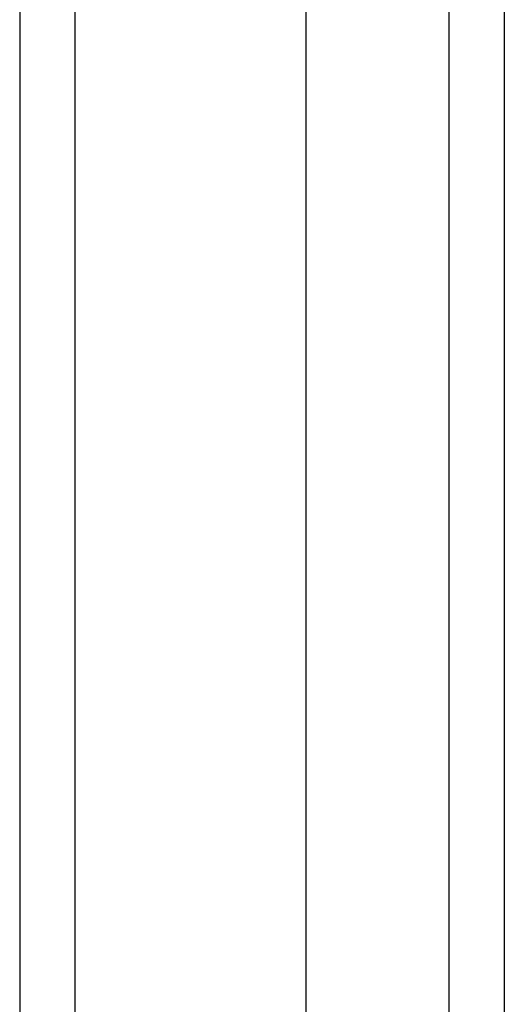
# Model space of a CAD drawing. Header units: inches. Extents: x 18 to 229, y 20 to 132.
# Tile 38 of 115: x 98.847 to 99.713, y 103.446 to 105.204. Entities that reach past the tile are written whole.
import ezdxf

# ---------------------------------------------------------------- set-up
doc = ezdxf.new("R2010")
doc.units = ezdxf.units.IN
doc.header["$MEASUREMENT"] = 0
doc.layers.add('Visible Edges(ANSI)', color=7, linetype='Continuous', lineweight=25)
doc.layers.add('Visible Tangent Edges(ANSI)', color=7, linetype='Continuous', lineweight=25)

msp = doc.modelspace()

# ---------------------------------------------------------------- linework, layer by layer
at = {"layer": 'Visible Edges(ANSI)'}
for p, q in [((98.8468, 107.1939), (98.8468, 47.3919)), ((99.3586, 48.0016), (99.3586, 106.5843)), ((99.7129, 106.3958), (99.7129, 48.1901))]:
    msp.add_line(p, q, dxfattribs=at)
at = {"layer": 'Visible Tangent Edges(ANSI)'}
for p, q in [((98.9458, 47.3919), (98.9458, 107.1939)), ((99.6139, 106.5258), (99.6139, 48.0601))]:
    msp.add_line(p, q, dxfattribs=at)

doc.saveas('drawing.dxf')
